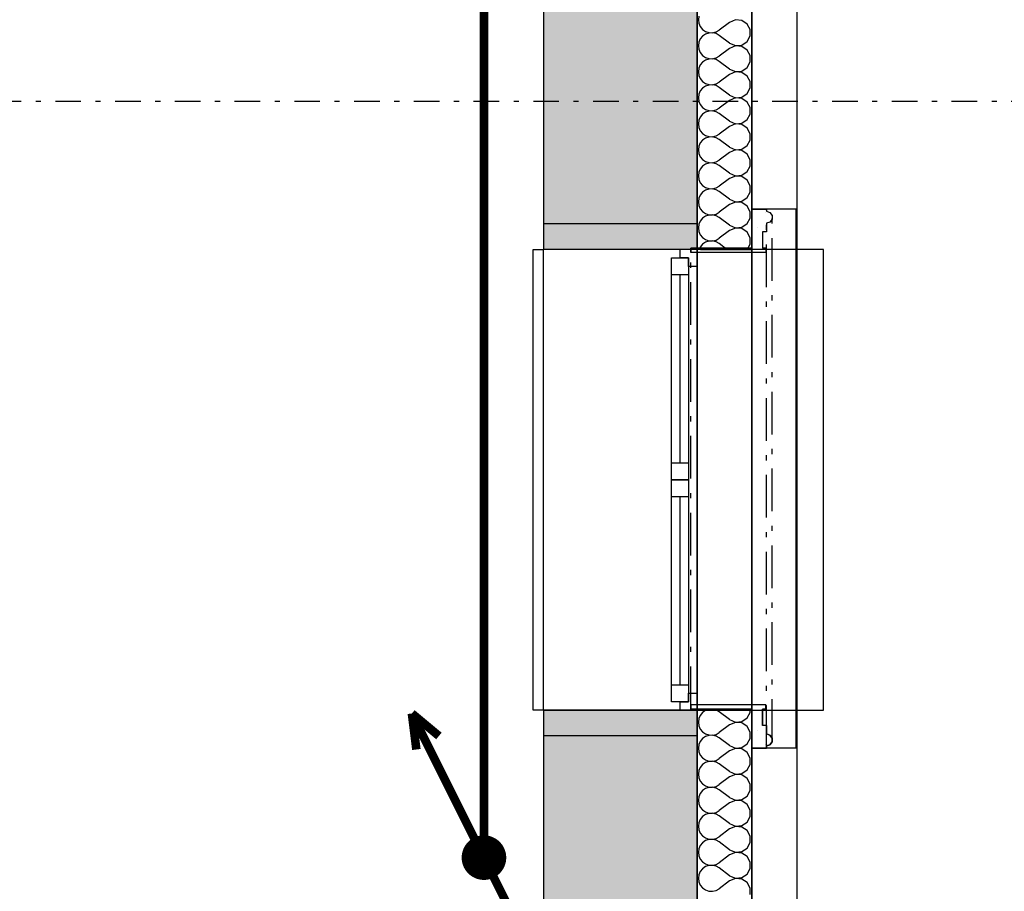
# Model space of a CAD drawing. Extents: x -12025 to 39812, y -30157 to 12.
# Tile 56 of 59: x 30015 to 32899, y -9349 to -6796. Entities that reach past the tile are written whole.
import ezdxf

# ---------------------------------------------------------------- set-up
doc = ezdxf.new("R2010")
doc.units = 0
doc.header["$MEASUREMENT"] = 0
for name, pattern in [('Antenovy vodic', [10.125, 3, -0.75, 3, -0.75, 0.125, -0.75, 0.125, -0.75, 0.125, -0.75]), ('Telekomunikacni vodic', [9.25, 3, -0.75, 3, -0.75, 0.125, -0.75, 0.125, -0.75]), ('Čerchovaná M', [225, 125, -42.5, 15, -42.5]), ('Čerchovaná S', [175, 75, -42.5, 15, -42.5])]:
    doc.linetypes.add(name, pattern=pattern)
doc.layers.add('OÚ Dukovany internet + tv + data', color=192, linetype='Continuous')
doc.layers.add('OÚ Dukovany půdorys podklad 2NP', color=7, linetype='Continuous')
pattern_1 = [(0, (0, 0), (0, 86.60254), [0, -50]), (0, (25, 43.3), (0, 86.60254), [0, -50])]

# ---------------------------------------------------------------- blocks, each defined once
blk = doc.blocks.new('Stoupací vedení směrem nahoru (3)')
at = {"color": 0, "linetype": 'Continuous', "const_width": 25}
for points in [[(-211.1, 422.2), (0, 0)], [(-211.1, 422.2), (-131.9, 356.3)], [(-211.1, 422.2), (-197.9, 316.7)]]:
    blk.add_lwpolyline(points, dxfattribs=at)
at = {"color": 0, "linetype": 'Continuous'}
for points, const_width in [([(0, 52.8, 0.414214), (-52.8, 0)], 25), ([(52.8, 0, 0.414214), (0, 52.8)], 25), ([(0, 26.4, 0.414214), (-26.4, 0)], 52.8), ([(26.4, 0, 0.414214), (0, 26.4)], 52.8), ([(-52.8, 0, 0.414214), (0, -52.8)], 25), ([(-26.4, 0, 0.414214), (0, -26.4)], 52.8), ([(0, -26.4, 0.414214), (26.4, 0)], 52.8), ([(0, -52.8, 0.414214), (52.8, 0)], 25)]:
    blk.add_lwpolyline(points, format="xyb", dxfattribs=dict(at, const_width=const_width))
blk = doc.blocks.new('Stoupací vedení směrem nahoru (6)')
at = {"color": 0, "linetype": 'Continuous'}
for points, const_width in [([(0, 52.8, 0.414214), (-52.8, 0)], 25), ([(52.8, 0, 0.414214), (0, 52.8)], 25), ([(0, 26.4, 0.414214), (-26.4, 0)], 52.8), ([(26.4, 0, 0.414214), (0, 26.4)], 52.8), ([(-52.8, 0, 0.414214), (0, -52.8)], 25), ([(-26.4, 0, 0.414214), (0, -26.4)], 52.8), ([(0, -26.4, 0.414214), (26.4, 0)], 52.8), ([(0, -52.8, 0.414214), (52.8, 0)], 25)]:
    blk.add_lwpolyline(points, format="xyb", dxfattribs=dict(at, const_width=const_width))
at = {"color": 0, "linetype": 'Continuous', "const_width": 25}
for points in [[(211.1, -422.2), (0, 0)], [(211.1, -422.2), (197.9, -316.7)], [(211.1, -422.2), (131.9, -356.3)]]:
    blk.add_lwpolyline(points, dxfattribs=at)

msp = doc.modelspace()

# ---------------------------------------------------------------- hatches: boundary and pattern name
at = {"layer": 'OÚ Dukovany půdorys podklad 2NP', "linetype": 'Continuous'}
h = msp.add_hatch(dxfattribs=at)
h.set_pattern_fill('OMÍTKA_01', color=21, style=0, pattern_type=2)
h.set_pattern_definition(pattern_1)
edge = h.paths.add_edge_path()
edge.add_spline(control_points=[(32159.3, -7464.8), (32159.3, -7464.8), (31981.4, -7464.8), (31981.4, -7464.8)], knot_values=[0, 0, 0, 0, 1, 1, 1, 1], degree=3, periodic=0)
edge.add_spline(control_points=[(31981.4, -7464.8), (31981.4, -7464.8), (31981.4, -7477.5), (31981.4, -7477.5)], knot_values=[0, 0, 0, 0, 1, 1, 1, 1], degree=3, periodic=0)
edge.add_spline(control_points=[(31981.4, -7477.5), (31981.4, -7477.5), (32200.2, -7477.5), (32200.2, -7477.5)], knot_values=[0, 0, 0, 0, 1, 1, 1, 1], degree=3, periodic=0)
edge.add_spline(control_points=[(32200.2, -7477.5), (32200.2, -7477.5), (32200.2, -7464.8), (32200.2, -7464.8)], knot_values=[0, 0, 0, 0, 1, 1, 1, 1], degree=3, periodic=0)
edge.add_spline(control_points=[(32200.2, -7464.8), (32200.2, -7464.8), (32191, -7464.8), (32191, -7464.8)], knot_values=[0, 0, 0, 0, 1, 1, 1, 1], degree=3, periodic=0)
edge.add_spline(control_points=[(32191, -7464.8), (32191, -7464.8), (32191, -7417), (32191, -7417)], knot_values=[0, 0, 0, 0, 1, 1, 1, 1], degree=3, periodic=0)
edge.add_spline(control_points=[(32191, -7417), (32191, -7417), (32202.4, -7417), (32202.4, -7417)], knot_values=[0, 0, 0, 0, 1, 1, 1, 1], degree=3, periodic=0)
edge.add_spline(control_points=[(32202.4, -7417), (32202.4, -7417), (32202.4, -7392), (32202.4, -7392)], knot_values=[0, 0, 0, 0, 1, 1, 1, 1], degree=3, periodic=0)
edge.add_spline(control_points=[(32202.4, -7392), (32202.4, -7392), (32212.6, -7388.7), (32212.6, -7388.7)], knot_values=[0, 0, 0, 0, 1, 1, 1, 1], degree=3, periodic=0)
edge.add_spline(control_points=[(32212.6, -7388.7), (32212.6, -7388.7), (32219, -7379.9), (32219, -7379.9)], knot_values=[0, 0, 0, 0, 1, 1, 1, 1], degree=3, periodic=0)
edge.add_spline(control_points=[(32219, -7379.9), (32219, -7379.9), (32219, -7369.1), (32219, -7369.1)], knot_values=[0, 0, 0, 0, 1, 1, 1, 1], degree=3, periodic=0)
edge.add_spline(control_points=[(32219, -7369.1), (32219, -7369.1), (32212.6, -7360.4), (32212.6, -7360.4)], knot_values=[0, 0, 0, 0, 1, 1, 1, 1], degree=3, periodic=0)
edge.add_spline(control_points=[(32212.6, -7360.4), (32212.6, -7360.4), (32202.4, -7357), (32202.4, -7357)], knot_values=[0, 0, 0, 0, 1, 1, 1, 1], degree=3, periodic=0)
edge.add_spline(control_points=[(32202.4, -7357), (32202.4, -7357), (32202.4, -7350.5), (32202.4, -7350.5)], knot_values=[0, 0, 0, 0, 1, 1, 1, 1], degree=3, periodic=0)
edge.add_spline(control_points=[(32202.4, -7350.5), (32202.4, -7350.5), (32159.3, -7350.5), (32159.3, -7350.5)], knot_values=[0, 0, 0, 0, 1, 1, 1, 1], degree=3, periodic=0)
edge.add_spline(control_points=[(32159.3, -7350.5), (32159.3, -7350.5), (32159.3, -7464.8), (32159.3, -7464.8)], knot_values=[0, 0, 0, 0, 1, 1, 1, 1], degree=3, periodic=0)
edge.add_spline(control_points=[(32159.3, -7464.8), (32159.3, -7464.8), (32159.3, -7464.8), (32159.3, -7464.8)], knot_values=[0, 0, 0, 0, 1, 1, 1, 1], degree=3, periodic=0)
h = msp.add_hatch(dxfattribs=at)
h.set_pattern_fill('OMÍTKA_01', color=21, style=0, pattern_type=2)
h.set_pattern_definition(pattern_1)
edge = h.paths.add_edge_path()
edge.add_spline(control_points=[(32159.3, -8929.1), (32159.3, -8929.1), (32202.4, -8929.1), (32202.4, -8929.1)], knot_values=[0, 0, 0, 0, 1, 1, 1, 1], degree=3, periodic=0)
edge.add_spline(control_points=[(32202.4, -8929.1), (32202.4, -8929.1), (32202.4, -8922.5), (32202.4, -8922.5)], knot_values=[0, 0, 0, 0, 1, 1, 1, 1], degree=3, periodic=0)
edge.add_spline(control_points=[(32202.4, -8922.5), (32202.4, -8922.5), (32212.6, -8919.2), (32212.6, -8919.2)], knot_values=[0, 0, 0, 0, 1, 1, 1, 1], degree=3, periodic=0)
edge.add_spline(control_points=[(32212.6, -8919.2), (32212.6, -8919.2), (32219, -8910.5), (32219, -8910.5)], knot_values=[0, 0, 0, 0, 1, 1, 1, 1], degree=3, periodic=0)
edge.add_spline(control_points=[(32219, -8910.5), (32219, -8910.5), (32219, -8899.7), (32219, -8899.7)], knot_values=[0, 0, 0, 0, 1, 1, 1, 1], degree=3, periodic=0)
edge.add_spline(control_points=[(32219, -8899.7), (32219, -8899.7), (32212.6, -8890.9), (32212.6, -8890.9)], knot_values=[0, 0, 0, 0, 1, 1, 1, 1], degree=3, periodic=0)
edge.add_spline(control_points=[(32212.6, -8890.9), (32212.6, -8890.9), (32202.4, -8887.6), (32202.4, -8887.6)], knot_values=[0, 0, 0, 0, 1, 1, 1, 1], degree=3, periodic=0)
edge.add_spline(control_points=[(32202.4, -8887.6), (32202.4, -8887.6), (32202.4, -8862.6), (32202.4, -8862.6)], knot_values=[0, 0, 0, 0, 1, 1, 1, 1], degree=3, periodic=0)
edge.add_spline(control_points=[(32202.4, -8862.6), (32202.4, -8862.6), (32191, -8862.6), (32191, -8862.6)], knot_values=[0, 0, 0, 0, 1, 1, 1, 1], degree=3, periodic=0)
edge.add_spline(control_points=[(32191, -8862.6), (32191, -8862.6), (32191, -8814.8), (32191, -8814.8)], knot_values=[0, 0, 0, 0, 1, 1, 1, 1], degree=3, periodic=0)
edge.add_spline(control_points=[(32191, -8814.8), (32191, -8814.8), (32200.2, -8814.8), (32200.2, -8814.8)], knot_values=[0, 0, 0, 0, 1, 1, 1, 1], degree=3, periodic=0)
edge.add_spline(control_points=[(32200.2, -8814.8), (32200.2, -8814.8), (32200.2, -8802.1), (32200.2, -8802.1)], knot_values=[0, 0, 0, 0, 1, 1, 1, 1], degree=3, periodic=0)
edge.add_spline(control_points=[(32200.2, -8802.1), (32200.2, -8802.1), (31981.4, -8802.1), (31981.4, -8802.1)], knot_values=[0, 0, 0, 0, 1, 1, 1, 1], degree=3, periodic=0)
edge.add_spline(control_points=[(31981.4, -8802.1), (31981.4, -8802.1), (31981.4, -8814.8), (31981.4, -8814.8)], knot_values=[0, 0, 0, 0, 1, 1, 1, 1], degree=3, periodic=0)
edge.add_spline(control_points=[(31981.4, -8814.8), (31981.4, -8814.8), (32159.3, -8814.8), (32159.3, -8814.8)], knot_values=[0, 0, 0, 0, 1, 1, 1, 1], degree=3, periodic=0)
edge.add_spline(control_points=[(32159.3, -8814.8), (32159.3, -8814.8), (32159.3, -8929.1), (32159.3, -8929.1)], knot_values=[0, 0, 0, 0, 1, 1, 1, 1], degree=3, periodic=0)
edge.add_spline(control_points=[(32159.3, -8929.1), (32159.3, -8929.1), (32159.3, -8929.1), (32159.3, -8929.1)], knot_values=[0, 0, 0, 0, 1, 1, 1, 1], degree=3, periodic=0)

# ---------------------------------------------------------------- linework, layer by layer
at = {"layer": 'OÚ Dukovany internet + tv + data', "linetype": 'Telekomunikacni vodic', "ltscale": 100, "const_width": 25}
msp.add_lwpolyline([(31375, -9302.8), (31375, -7026.4), (31375, -7026.4), (31375, -4750), (31375, -4750)], dxfattribs=at)
at = {"layer": 'OÚ Dukovany internet + tv + data', "linetype": 'Antenovy vodic', "ltscale": 100, "const_width": 25}
msp.add_lwpolyline([(31375, -9302.8), (31375, -7213.9), (31375, -7213.9), (31375, -5125), (31375, -5125)], dxfattribs=at)
at = {"layer": 'OÚ Dukovany půdorys podklad 2NP', "color": 1, "linetype": 'Continuous'}
for p, q in [((32292.1, -21157), (32292.1, -3108.1)), ((32159.3, -3230.7), (32159.3, -21157)), ((31999.3, -5973.9), (31999.3, -7468.6)), ((32159.3, -7468.6), (32159.3, -5973.9)), ((32159.2, -8929.1), (32159.2, -7350.5)), ((32290, -7350.5), (32159.2, -7350.5)), ((32159.3, -7350.5), (32159.3, -7464.8)), ((32202.4, -7350.5), (32159.3, -7350.5)), ((32202.4, -7350.5), (32202.4, -7357)), ((32290, -8929.1), (32290, -7350.5)), ((32202.4, -7357), (32212.6, -7360.4)), ((32212.6, -7360.4), (32219, -7369.1)), ((32219, -7379.9), (32212.6, -7388.7)), ((32219, -7369.1), (32219, -7379.9)), ((31549.3, -7393.6), (31549.3, -7468.6)), ((31999.3, -7468.6), (31999.3, -7393.6)), ((32212.6, -7388.7), (32202.4, -7392)), ((32202.4, -7392), (32202.4, -7417)), ((32191, -7417), (32191, -7464.8)), ((32202.4, -7417), (32191, -7417)), ((31519.3, -8818.6), (31519.3, -7468.6)), ((31519.3, -7468.6), (31549.3, -7468.6)), ((31999.3, -7468.6), (31549.3, -7468.6)), ((31549.3, -8818.6), (31549.3, -7468.6)), ((31949.3, -7468.6), (31549.3, -7468.6)), ((31949.3, -7493.6), (31949.3, -7468.6)), ((31999.3, -7468.6), (31949.3, -7468.6)), ((31999.3, -7468.6), (31949.3, -7468.6)), ((32159.3, -7464.8), (31981.4, -7464.8)), ((31981.4, -7464.8), (31981.4, -7477.5)), ((32369.3, -7468.6), (31999.3, -7468.6)), ((31999.3, -8818.6), (31999.3, -7468.6)), ((31999.3, -7468.6), (31999.3, -7518.6)), ((32059.3, -7468.6), (31999.3, -7468.6)), ((31999.3, -8818.6), (31999.3, -7468.6)), ((32009.3, -7468.6), (31999.3, -7468.6)), ((31999.3, -8818.6), (31999.3, -7468.6)), ((32009.3, -7468.6), (32159.3, -7468.6)), ((32059.3, -7468.6), (32159.3, -7468.6)), ((32159.3, -8818.6), (32159.3, -7468.6)), ((32159.3, -8818.6), (32159.3, -7468.6)), ((32200.2, -7464.8), (32191, -7464.8)), ((32200.2, -7464.8), (32200.2, -7477.5)), ((32369.3, -8818.6), (32369.3, -7468.6)), ((31924.3, -7543.6), (31924.3, -7493.6)), ((31924.3, -7493.6), (31974.3, -7493.6)), ((31974.3, -7493.6), (31949.3, -7493.6)), ((31974.3, -7518.6), (31974.3, -7493.6)), ((31974.3, -7493.6), (31974.3, -7543.6)), ((32200.2, -7477.5), (31981.4, -7477.5)), ((31999.3, -7518.6), (31974.3, -7518.6)), ((31999.3, -7518.6), (31999.3, -8143.6)), ((31924.3, -8093.6), (31924.3, -7543.6)), ((31974.3, -7543.6), (31924.3, -7543.6)), ((31924.3, -8093.6), (31924.3, -7543.6)), ((31949.3, -8093.6), (31949.3, -7543.6)), ((31974.3, -7543.6), (31974.3, -8093.6)), ((31924.3, -8143.6), (31924.3, -8093.6)), ((31924.3, -8093.6), (31974.3, -8093.6)), ((31974.3, -8093.6), (31974.3, -8143.6)), ((31924.3, -8193.6), (31924.3, -8143.6)), ((31924.3, -8143.6), (31974.3, -8143.6)), ((31974.3, -8143.6), (31924.3, -8143.6)), ((31974.3, -8143.6), (31974.3, -8193.6)), ((31999.3, -8143.6), (31999.3, -8768.6)), ((31924.3, -8743.6), (31924.3, -8193.6)), ((31974.3, -8193.6), (31924.3, -8193.6)), ((31924.3, -8743.6), (31924.3, -8193.6)), ((31949.3, -8743.6), (31949.3, -8193.6)), ((31974.3, -8193.6), (31974.3, -8743.6)), ((31924.3, -8793.6), (31924.3, -8743.6)), ((31924.3, -8743.6), (31974.3, -8743.6)), ((31974.3, -8743.6), (31974.3, -8793.6)), ((31974.3, -8793.6), (31924.3, -8793.6)), ((31949.3, -8818.6), (31949.3, -8793.6)), ((31949.3, -8793.6), (31974.3, -8793.6)), ((31974.3, -8793.6), (31974.3, -8768.6)), ((31974.3, -8768.6), (31999.3, -8768.6)), ((31999.3, -8768.6), (31999.3, -8818.6)), ((31549.3, -8818.6), (31519.3, -8818.6)), ((31549.3, -8818.6), (31549.3, -8893.6)), ((31549.3, -8818.6), (31999.3, -8818.6)), ((31949.3, -8818.6), (31549.3, -8818.6)), ((31999.3, -8818.6), (31949.3, -8818.6)), ((31999.3, -8818.6), (31949.3, -8818.6)), ((32200.2, -8802.1), (31981.4, -8802.1)), ((31981.4, -8802.1), (31981.4, -8814.8)), ((32159.3, -8814.8), (31981.4, -8814.8)), ((31999.3, -8893.6), (31999.3, -8818.6)), ((31999.3, -8818.6), (32369.3, -8818.6)), ((31999.3, -8818.6), (31999.3, -10473.9)), ((32059.3, -8818.6), (31999.3, -8818.6)), ((32009.3, -8818.6), (31999.3, -8818.6)), ((32009.3, -8818.6), (32159.3, -8818.6)), ((32059.3, -8818.6), (32159.3, -8818.6)), ((32159.3, -8814.8), (32159.3, -8929.1)), ((32159.3, -10473.9), (32159.3, -8818.6)), ((32191, -8814.8), (32191, -8862.6)), ((32200.2, -8814.8), (32191, -8814.8)), ((32200.2, -8802.1), (32200.2, -8814.8)), ((32202.4, -8862.6), (32191, -8862.6)), ((32202.4, -8862.6), (32202.4, -8887.6)), ((32202.4, -8887.6), (32212.6, -8890.9)), ((32212.6, -8890.9), (32219, -8899.7)), ((32219, -8910.5), (32212.6, -8919.2)), ((32219, -8899.7), (32219, -8910.5)), ((32290, -8929.1), (32159.2, -8929.1)), ((32202.4, -8929.1), (32159.3, -8929.1)), ((32212.6, -8919.2), (32202.4, -8922.5)), ((32202.4, -8922.5), (32202.4, -8929.1))]:
    msp.add_line(p, q, dxfattribs=at)
at = {"layer": 'OÚ Dukovany půdorys podklad 2NP', "color": 7, "linetype": 'Continuous'}
for p, q in [((31549.3, -6048.9), (31549.3, -7393.6)), ((31999.3, -7393.6), (31999.3, -6048.9)), ((31849.3, -7393.6), (31549.3, -7393.6)), ((31899.3, -7393.6), (31849.3, -7393.6)), ((31999.3, -7393.6), (31899.3, -7393.6)), ((31849.3, -8893.6), (31549.3, -8893.6)), ((31549.3, -8893.6), (31549.3, -10398.9)), ((31899.3, -8893.6), (31849.3, -8893.6)), ((31999.3, -8893.6), (31899.3, -8893.6)), ((31999.3, -10398.9), (31999.3, -8893.6))]:
    msp.add_line(p, q, dxfattribs=at)
at = {"layer": 'OÚ Dukovany půdorys podklad 2NP', "color": 21, "linetype": 'Continuous'}
for p, q in [((32004.5, -6785.8), (32003.1, -6796.2)), ((32003.1, -6796.2), (32004.5, -6806.6)), ((32094.5, -6803.8), (32064, -6826.7)), ((32111.6, -6796.7), (32094.5, -6803.8)), ((32130.1, -6798.4), (32111.6, -6796.7)), ((32145.6, -6808.7), (32130.1, -6798.4)), ((32004.5, -6806.6), (32008.8, -6816.2)), ((32008.8, -6816.2), (32015.5, -6824.3)), ((32015.5, -6824.3), (32024.1, -6830.3)), ((32024.1, -6830.3), (32034.1, -6833.7)), ((32034.1, -6835), (32024.1, -6838.3)), ((32034.1, -6833.7), (32044.6, -6834.2)), ((32044.6, -6834.5), (32034.1, -6835)), ((32044.6, -6834.2), (32054.8, -6831.8)), ((32054.8, -6836.8), (32044.6, -6834.5)), ((32054.8, -6831.8), (32064, -6826.7)), ((32154.3, -6825), (32145.6, -6808.7)), ((32154.3, -6843.6), (32154.3, -6825)), ((32004.5, -6862), (32003.1, -6872.4)), ((32008.8, -6852.4), (32004.5, -6862)), ((32015.5, -6844.3), (32008.8, -6852.4)), ((32024.1, -6838.3), (32015.5, -6844.3)), ((32064, -6841.9), (32054.8, -6836.8)), ((32094.5, -6864.8), (32064, -6841.9)), ((32130.1, -6870.2), (32145.6, -6860)), ((32145.6, -6860), (32154.3, -6843.6)), ((32003.1, -6872.4), (32004.5, -6882.8)), ((32004.5, -6882.8), (32008.8, -6892.4)), ((32008.8, -6892.4), (32015.5, -6900.5)), ((32094.5, -6880), (32064, -6902.9)), ((32094.5, -6864.8), (32111.6, -6872)), ((32111.6, -6872.8), (32094.5, -6880)), ((32111.6, -6872), (32130.1, -6870.2)), ((32130.1, -6874.6), (32111.6, -6872.8)), ((32145.6, -6884.9), (32130.1, -6874.6)), ((32154.3, -6901.2), (32145.6, -6884.9)), ((32015.5, -6920.5), (32008.8, -6928.6)), ((32015.5, -6900.5), (32024.1, -6906.5)), ((32024.1, -6914.5), (32015.5, -6920.5)), ((32024.1, -6906.5), (32034.1, -6909.8)), ((32034.1, -6911.2), (32024.1, -6914.5)), ((32034.1, -6909.8), (32044.6, -6910.4)), ((32044.6, -6910.7), (32034.1, -6911.2)), ((32044.6, -6910.4), (32054.8, -6908)), ((32054.8, -6913), (32044.6, -6910.7)), ((32054.8, -6908), (32064, -6902.9)), ((32064, -6918.1), (32054.8, -6913)), ((32094.5, -6941), (32064, -6918.1)), ((32145.6, -6936.1), (32154.3, -6919.8)), ((32154.3, -6919.8), (32154.3, -6901.2)), ((32004.5, -6938.2), (32003.1, -6948.6)), ((32003.1, -6948.6), (32004.5, -6959)), ((32008.8, -6928.6), (32004.5, -6938.2)), ((32094.5, -6941), (32111.6, -6948.2)), ((32111.6, -6949), (32094.5, -6956.2)), ((32111.6, -6948.2), (32130.1, -6946.4)), ((32130.1, -6950.8), (32111.6, -6949)), ((32130.1, -6946.4), (32145.6, -6936.1)), ((32004.5, -6959), (32008.8, -6968.6)), ((32008.8, -6968.6), (32015.5, -6976.7)), ((32015.5, -6976.7), (32024.1, -6982.7)), ((32054.8, -6984.2), (32064, -6979.1)), ((32094.5, -6956.2), (32064, -6979.1)), ((32145.6, -6961.1), (32130.1, -6950.8)), ((32154.3, -6977.4), (32145.6, -6961.1)), ((32154.3, -6996), (32154.3, -6977.4)), ((32008.8, -7004.8), (32004.5, -7014.4)), ((32015.5, -6996.7), (32008.8, -7004.8)), ((32024.1, -6990.7), (32015.5, -6996.7)), ((32024.1, -6982.7), (32034.1, -6986)), ((32034.1, -6987.4), (32024.1, -6990.7)), ((32034.1, -6986), (32044.6, -6986.5)), ((32044.6, -6986.9), (32034.1, -6987.4)), ((32044.6, -6986.5), (32054.8, -6984.2)), ((32054.8, -6989.2), (32044.6, -6986.9)), ((32064, -6994.3), (32054.8, -6989.2)), ((32094.5, -7017.2), (32064, -6994.3)), ((32145.6, -7012.3), (32154.3, -6996)), ((32004.5, -7014.4), (32003.1, -7024.8)), ((32003.1, -7024.8), (32004.5, -7035.2)), ((32004.5, -7035.2), (32008.8, -7044.8)), ((32094.5, -7032.4), (32064, -7055.3)), ((32094.5, -7017.2), (32111.6, -7024.4)), ((32111.6, -7025.2), (32094.5, -7032.4)), ((32111.6, -7024.4), (32130.1, -7022.6)), ((32130.1, -7027), (32111.6, -7025.2)), ((32130.1, -7022.6), (32145.6, -7012.3)), ((32145.6, -7037.3), (32130.1, -7027)), ((32008.8, -7044.8), (32015.5, -7052.9)), ((32015.5, -7052.9), (32024.1, -7058.9)), ((32024.1, -7058.9), (32034.1, -7062.2)), ((32034.1, -7063.6), (32024.1, -7066.9)), ((32034.1, -7062.2), (32044.6, -7062.7)), ((32044.6, -7063), (32034.1, -7063.6)), ((32044.6, -7062.7), (32054.8, -7060.4)), ((32054.8, -7065.4), (32044.6, -7063)), ((32054.8, -7060.4), (32064, -7055.3)), ((32064, -7070.5), (32054.8, -7065.4)), ((32154.3, -7053.6), (32145.6, -7037.3)), ((32154.3, -7072.2), (32154.3, -7053.6)), ((32004.5, -7090.6), (32003.1, -7101)), ((32008.8, -7081), (32004.5, -7090.6)), ((32015.5, -7072.9), (32008.8, -7081)), ((32024.1, -7066.9), (32015.5, -7072.9)), ((32094.5, -7093.4), (32064, -7070.5)), ((32094.5, -7093.4), (32111.6, -7100.5)), ((32130.1, -7098.8), (32145.6, -7088.5)), ((32145.6, -7088.5), (32154.3, -7072.2)), ((32003.1, -7101), (32004.5, -7111.4)), ((32004.5, -7111.4), (32008.8, -7121)), ((32008.8, -7121), (32015.5, -7129.1)), ((32094.5, -7108.6), (32064, -7131.5)), ((32111.6, -7101.4), (32094.5, -7108.6)), ((32111.6, -7100.5), (32130.1, -7098.8)), ((32130.1, -7103.2), (32111.6, -7101.4)), ((32145.6, -7113.4), (32130.1, -7103.2)), ((32154.3, -7129.8), (32145.6, -7113.4)), ((32015.5, -7149.1), (32008.8, -7157.1)), ((32015.5, -7129.1), (32024.1, -7135.1)), ((32024.1, -7143.1), (32015.5, -7149.1)), ((32024.1, -7135.1), (32034.1, -7138.4)), ((32034.1, -7139.7), (32024.1, -7143.1)), ((32034.1, -7138.4), (32044.6, -7138.9)), ((32044.6, -7139.2), (32034.1, -7139.7)), ((32044.6, -7138.9), (32054.8, -7136.5)), ((32054.8, -7141.6), (32044.6, -7139.2)), ((32054.8, -7136.5), (32064, -7131.5)), ((32064, -7146.7), (32054.8, -7141.6)), ((32094.5, -7169.6), (32064, -7146.7)), ((32145.6, -7164.7), (32154.3, -7148.4)), ((32154.3, -7148.4), (32154.3, -7129.8)), ((32004.5, -7166.8), (32003.1, -7177.2)), ((32003.1, -7177.2), (32004.5, -7187.6)), ((32008.8, -7157.1), (32004.5, -7166.8)), ((32094.5, -7169.6), (32111.6, -7176.7)), ((32111.6, -7177.6), (32094.5, -7184.8)), ((32111.6, -7176.7), (32130.1, -7175)), ((32130.1, -7179.4), (32111.6, -7177.6)), ((32130.1, -7175), (32145.6, -7164.7)), ((32145.6, -7189.6), (32130.1, -7179.4)), ((32004.5, -7187.6), (32008.8, -7197.2)), ((32008.8, -7197.2), (32015.5, -7205.3)), ((32015.5, -7205.3), (32024.1, -7211.2)), ((32054.8, -7212.7), (32064, -7207.6)), ((32094.5, -7184.8), (32064, -7207.6)), ((32154.3, -7206), (32145.6, -7189.6)), ((32154.3, -7224.5), (32154.3, -7206)), ((32008.8, -7233.3), (32004.5, -7243)), ((32015.5, -7225.2), (32008.8, -7233.3)), ((32024.1, -7219.3), (32015.5, -7225.2)), ((32024.1, -7211.2), (32034.1, -7214.6)), ((32034.1, -7215.9), (32024.1, -7219.3)), ((32034.1, -7214.6), (32044.6, -7215.1)), ((32044.6, -7215.4), (32034.1, -7215.9)), ((32044.6, -7215.1), (32054.8, -7212.7)), ((32054.8, -7217.8), (32044.6, -7215.4)), ((32064, -7222.9), (32054.8, -7217.8)), ((32094.5, -7245.7), (32064, -7222.9)), ((32145.6, -7240.9), (32154.3, -7224.5)), ((32004.5, -7243), (32003.1, -7253.4)), ((32003.1, -7253.4), (32004.5, -7263.8)), ((32004.5, -7263.8), (32008.8, -7273.4)), ((32094.5, -7261), (32064, -7283.8)), ((32094.5, -7245.7), (32111.6, -7252.9)), ((32111.6, -7253.8), (32094.5, -7261)), ((32111.6, -7252.9), (32130.1, -7251.2)), ((32130.1, -7255.6), (32111.6, -7253.8)), ((32130.1, -7251.2), (32145.6, -7240.9)), ((32145.6, -7265.8), (32130.1, -7255.6)), ((32154.3, -7282.2), (32145.6, -7265.8)), ((32008.8, -7273.4), (32015.5, -7281.5)), ((32015.5, -7281.5), (32024.1, -7287.4)), ((32024.1, -7295.5), (32015.5, -7301.4)), ((32024.1, -7287.4), (32034.1, -7290.8)), ((32034.1, -7292.1), (32024.1, -7295.5)), ((32034.1, -7290.8), (32044.6, -7291.3)), ((32044.6, -7291.6), (32034.1, -7292.1)), ((32044.6, -7291.3), (32054.8, -7288.9)), ((32054.8, -7294), (32044.6, -7291.6)), ((32054.8, -7288.9), (32064, -7283.8)), ((32064, -7299.1), (32054.8, -7294)), ((32154.3, -7300.7), (32154.3, -7282.2)), ((32004.5, -7319.1), (32003.1, -7329.6)), ((32008.8, -7309.5), (32004.5, -7319.1)), ((32015.5, -7301.4), (32008.8, -7309.5)), ((32094.5, -7321.9), (32064, -7299.1)), ((32094.5, -7321.9), (32111.6, -7329.1)), ((32130.1, -7327.4), (32145.6, -7317.1)), ((32145.6, -7317.1), (32154.3, -7300.7)), ((32003.1, -7329.6), (32004.5, -7340)), ((32004.5, -7340), (32008.8, -7349.6)), ((32008.8, -7349.6), (32015.5, -7357.7)), ((32094.5, -7337.2), (32064, -7360)), ((32111.6, -7330), (32094.5, -7337.2)), ((32111.6, -7329.1), (32130.1, -7327.4)), ((32130.1, -7331.7), (32111.6, -7330)), ((32145.6, -7342), (32130.1, -7331.7)), ((32154.3, -7358.4), (32145.6, -7342)), ((32015.5, -7377.6), (32008.8, -7385.7)), ((32015.5, -7357.7), (32024.1, -7363.6)), ((32024.1, -7371.7), (32015.5, -7377.6)), ((32024.1, -7363.6), (32034.1, -7367)), ((32034.1, -7368.3), (32024.1, -7371.7)), ((32034.1, -7367), (32044.6, -7367.5)), ((32044.6, -7367.8), (32034.1, -7368.3)), ((32044.6, -7367.5), (32054.8, -7365.1)), ((32054.8, -7370.2), (32044.6, -7367.8)), ((32054.8, -7365.1), (32064, -7360)), ((32064, -7375.3), (32054.8, -7370.2)), ((32094.5, -7398.1), (32064, -7375.3)), ((32145.6, -7393.3), (32154.3, -7376.9)), ((32154.3, -7376.9), (32154.3, -7358.4)), ((32004.5, -7395.3), (32003.1, -7405.7)), ((32003.1, -7405.7), (32004.5, -7416.2)), ((32008.8, -7385.7), (32004.5, -7395.3)), ((32094.5, -7398.1), (32111.6, -7405.3)), ((32111.6, -7406.2), (32094.5, -7413.4)), ((32111.6, -7405.3), (32130.1, -7403.6)), ((32130.1, -7407.9), (32111.6, -7406.2)), ((32130.1, -7403.6), (32145.6, -7393.3)), ((32145.6, -7418.2), (32130.1, -7407.9)), ((32004.5, -7416.2), (32008.8, -7425.8)), ((32008.8, -7425.8), (32015.5, -7433.9)), ((32015.5, -7433.9), (32024.1, -7439.8)), ((32024.1, -7439.8), (32034.1, -7443.2)), ((32054.8, -7441.3), (32064, -7436.2)), ((32094.5, -7413.4), (32064, -7436.2)), ((32154.3, -7434.6), (32145.6, -7418.2)), ((32154.3, -7453.1), (32154.3, -7434.6)), ((32008.8, -7461.9), (32005.8, -7468.6)), ((32015.5, -7453.8), (32008.8, -7461.9)), ((32024.1, -7447.9), (32015.5, -7453.8)), ((32034.1, -7444.5), (32024.1, -7447.9)), ((32034.1, -7443.2), (32044.6, -7443.7)), ((32044.6, -7444), (32034.1, -7444.5)), ((32044.6, -7443.7), (32054.8, -7441.3)), ((32054.8, -7446.4), (32044.6, -7444)), ((32064, -7451.5), (32054.8, -7446.4)), ((32086.8, -7468.6), (32064, -7451.5)), ((32146, -7468.6), (32154.3, -7453.1)), ((32024.1, -8819.3), (32015.5, -8825.2)), ((32026.3, -8818.6), (32024.1, -8819.3)), ((32064, -8822.9), (32056.2, -8818.6)), ((32094.5, -8845.7), (32064, -8822.9)), ((32145.6, -8840.9), (32154.3, -8824.5)), ((32154.3, -8824.5), (32154.3, -8818.6)), ((32004.5, -8843), (32003.1, -8853.4)), ((32003.1, -8853.4), (32004.5, -8863.8)), ((32008.8, -8833.3), (32004.5, -8843)), ((32015.5, -8825.2), (32008.8, -8833.3)), ((32094.5, -8845.7), (32111.6, -8852.9)), ((32111.6, -8853.8), (32094.5, -8861)), ((32111.6, -8852.9), (32130.1, -8851.2)), ((32130.1, -8855.6), (32111.6, -8853.8)), ((32130.1, -8851.2), (32145.6, -8840.9)), ((32004.5, -8863.8), (32008.8, -8873.4)), ((32008.8, -8873.4), (32015.5, -8881.5)), ((32015.5, -8881.5), (32024.1, -8887.4)), ((32094.5, -8861), (32064, -8883.8)), ((32145.6, -8865.8), (32130.1, -8855.6)), ((32154.3, -8882.2), (32145.6, -8865.8)), ((32154.3, -8900.7), (32154.3, -8882.2)), ((32008.8, -8909.5), (32004.5, -8919.1)), ((32015.5, -8901.4), (32008.8, -8909.5)), ((32024.1, -8895.5), (32015.5, -8901.4)), ((32024.1, -8887.4), (32034.1, -8890.8)), ((32034.1, -8892.1), (32024.1, -8895.5)), ((32034.1, -8890.8), (32044.6, -8891.3)), ((32044.6, -8891.6), (32034.1, -8892.1)), ((32044.6, -8891.3), (32054.8, -8888.9)), ((32054.8, -8894), (32044.6, -8891.6)), ((32054.8, -8888.9), (32064, -8883.8)), ((32064, -8899.1), (32054.8, -8894)), ((32094.5, -8921.9), (32064, -8899.1)), ((32145.6, -8917.1), (32154.3, -8900.7)), ((32004.5, -8919.1), (32003.1, -8929.6)), ((32003.1, -8929.6), (32004.5, -8940)), ((32004.5, -8940), (32008.8, -8949.6)), ((32094.5, -8937.2), (32064, -8960)), ((32094.5, -8921.9), (32111.6, -8929.1)), ((32111.6, -8930), (32094.5, -8937.2)), ((32111.6, -8929.1), (32130.1, -8927.4)), ((32130.1, -8931.7), (32111.6, -8930)), ((32130.1, -8927.4), (32145.6, -8917.1)), ((32145.6, -8942), (32130.1, -8931.7)), ((32008.8, -8949.6), (32015.5, -8957.7)), ((32015.5, -8957.7), (32024.1, -8963.6)), ((32024.1, -8963.6), (32034.1, -8967)), ((32034.1, -8968.3), (32024.1, -8971.7)), ((32034.1, -8967), (32044.6, -8967.5)), ((32044.6, -8967.8), (32034.1, -8968.3)), ((32044.6, -8967.5), (32054.8, -8965.1)), ((32054.8, -8970.2), (32044.6, -8967.8)), ((32054.8, -8965.1), (32064, -8960)), ((32154.3, -8958.4), (32145.6, -8942)), ((32154.3, -8976.9), (32154.3, -8958.4)), ((32004.5, -8995.3), (32003.1, -9005.7)), ((32008.8, -8985.7), (32004.5, -8995.3)), ((32015.5, -8977.6), (32008.8, -8985.7)), ((32024.1, -8971.7), (32015.5, -8977.6)), ((32064, -8975.3), (32054.8, -8970.2)), ((32094.5, -8998.1), (32064, -8975.3)), ((32130.1, -9003.6), (32145.6, -8993.3)), ((32145.6, -8993.3), (32154.3, -8976.9)), ((32003.1, -9005.7), (32004.5, -9016.2)), ((32004.5, -9016.2), (32008.8, -9025.8)), ((32008.8, -9025.8), (32015.5, -9033.9)), ((32094.5, -9013.4), (32064, -9036.2)), ((32094.5, -8998.1), (32111.6, -9005.3)), ((32111.6, -9006.2), (32094.5, -9013.4)), ((32111.6, -9005.3), (32130.1, -9003.6)), ((32130.1, -9007.9), (32111.6, -9006.2)), ((32145.6, -9018.2), (32130.1, -9007.9)), ((32154.3, -9034.6), (32145.6, -9018.2)), ((32015.5, -9053.8), (32008.8, -9061.9)), ((32015.5, -9033.9), (32024.1, -9039.8)), ((32024.1, -9047.9), (32015.5, -9053.8)), ((32024.1, -9039.8), (32034.1, -9043.2)), ((32034.1, -9044.5), (32024.1, -9047.9)), ((32034.1, -9043.2), (32044.6, -9043.7)), ((32044.6, -9044), (32034.1, -9044.5)), ((32044.6, -9043.7), (32054.8, -9041.3)), ((32054.8, -9046.4), (32044.6, -9044)), ((32054.8, -9041.3), (32064, -9036.2)), ((32064, -9051.5), (32054.8, -9046.4)), ((32094.5, -9074.3), (32064, -9051.5)), ((32145.6, -9069.5), (32154.3, -9053.1)), ((32154.3, -9053.1), (32154.3, -9034.6)), ((32004.5, -9071.5), (32003.1, -9081.9)), ((32003.1, -9081.9), (32004.5, -9092.3)), ((32008.8, -9061.9), (32004.5, -9071.5)), ((32094.5, -9074.3), (32111.6, -9081.5)), ((32111.6, -9082.4), (32094.5, -9089.6)), ((32111.6, -9081.5), (32130.1, -9079.7)), ((32130.1, -9084.1), (32111.6, -9082.4)), ((32130.1, -9079.7), (32145.6, -9069.5)), ((32145.6, -9094.4), (32130.1, -9084.1)), ((32004.5, -9092.3), (32008.8, -9102)), ((32008.8, -9102), (32015.5, -9110.1)), ((32015.5, -9110.1), (32024.1, -9116)), ((32054.8, -9117.5), (32064, -9112.4)), ((32094.5, -9089.6), (32064, -9112.4)), ((32154.3, -9110.8), (32145.6, -9094.4)), ((32154.3, -9129.3), (32154.3, -9110.8)), ((32008.8, -9138.1), (32004.5, -9147.7)), ((32015.5, -9130), (32008.8, -9138.1)), ((32024.1, -9124.1), (32015.5, -9130)), ((32024.1, -9116), (32034.1, -9119.4)), ((32034.1, -9120.7), (32024.1, -9124.1)), ((32034.1, -9119.4), (32044.6, -9119.9)), ((32044.6, -9120.2), (32034.1, -9120.7)), ((32044.6, -9119.9), (32054.8, -9117.5)), ((32054.8, -9122.6), (32044.6, -9120.2)), ((32064, -9127.6), (32054.8, -9122.6)), ((32094.5, -9150.5), (32064, -9127.6)), ((32145.6, -9145.7), (32154.3, -9129.3)), ((32004.5, -9147.7), (32003.1, -9158.1)), ((32003.1, -9158.1), (32004.5, -9168.5)), ((32004.5, -9168.5), (32008.8, -9178.2)), ((32094.5, -9165.7), (32064, -9188.6)), ((32094.5, -9150.5), (32111.6, -9157.7)), ((32111.6, -9158.6), (32094.5, -9165.7)), ((32111.6, -9157.7), (32130.1, -9155.9)), ((32130.1, -9160.3), (32111.6, -9158.6)), ((32130.1, -9155.9), (32145.6, -9145.7)), ((32145.6, -9170.6), (32130.1, -9160.3)), ((32154.3, -9186.9), (32145.6, -9170.6)), ((32008.8, -9178.2), (32015.5, -9186.2)), ((32015.5, -9186.2), (32024.1, -9192.2)), ((32024.1, -9192.2), (32034.1, -9195.6)), ((32034.1, -9196.9), (32024.1, -9200.2)), ((32034.1, -9195.6), (32044.6, -9196.1)), ((32044.6, -9196.4), (32034.1, -9196.9)), ((32044.6, -9196.1), (32054.8, -9193.7)), ((32054.8, -9198.8), (32044.6, -9196.4)), ((32054.8, -9193.7), (32064, -9188.6)), ((32064, -9203.8), (32054.8, -9198.8)), ((32154.3, -9205.5), (32154.3, -9186.9)), ((32004.5, -9223.9), (32003.1, -9234.3)), ((32008.8, -9214.3), (32004.5, -9223.9)), ((32015.5, -9206.2), (32008.8, -9214.3)), ((32024.1, -9200.2), (32015.5, -9206.2)), ((32094.5, -9226.7), (32064, -9203.8)), ((32094.5, -9226.7), (32111.6, -9233.9)), ((32130.1, -9232.1), (32145.6, -9221.9)), ((32145.6, -9221.9), (32154.3, -9205.5)), ((32003.1, -9234.3), (32004.5, -9244.7)), ((32004.5, -9244.7), (32008.8, -9254.3)), ((32008.8, -9254.3), (32015.5, -9262.4)), ((32094.5, -9241.9), (32064, -9264.8)), ((32111.6, -9234.8), (32094.5, -9241.9)), ((32111.6, -9233.9), (32130.1, -9232.1)), ((32130.1, -9236.5), (32111.6, -9234.8)), ((32145.6, -9246.8), (32130.1, -9236.5)), ((32154.3, -9263.1), (32145.6, -9246.8)), ((32015.5, -9282.4), (32008.8, -9290.5)), ((32015.5, -9262.4), (32024.1, -9268.4)), ((32024.1, -9276.4), (32015.5, -9282.4)), ((32024.1, -9268.4), (32034.1, -9271.7)), ((32034.1, -9273.1), (32024.1, -9276.4)), ((32034.1, -9271.7), (32044.6, -9272.3)), ((32044.6, -9272.6), (32034.1, -9273.1)), ((32044.6, -9272.3), (32054.8, -9269.9)), ((32054.8, -9274.9), (32044.6, -9272.6)), ((32054.8, -9269.9), (32064, -9264.8)), ((32064, -9280), (32054.8, -9274.9)), ((32094.5, -9302.9), (32064, -9280)), ((32145.6, -9298), (32154.3, -9281.7)), ((32154.3, -9281.7), (32154.3, -9263.1)), ((32004.5, -9300.1), (32003.1, -9310.5)), ((32003.1, -9310.5), (32004.5, -9320.9)), ((32008.8, -9290.5), (32004.5, -9300.1)), ((32094.5, -9302.9), (32111.6, -9310.1)), ((32111.6, -9310.9), (32094.5, -9318.1)), ((32111.6, -9310.1), (32130.1, -9308.3)), ((32130.1, -9312.7), (32111.6, -9310.9)), ((32130.1, -9308.3), (32145.6, -9298)), ((32145.6, -9323), (32130.1, -9312.7)), ((32004.5, -9320.9), (32008.8, -9330.5)), ((32008.8, -9330.5), (32015.5, -9338.6)), ((32015.5, -9338.6), (32024.1, -9344.6)), ((32054.8, -9346.1), (32064, -9341)), ((32094.5, -9318.1), (32064, -9341)), ((32154.3, -9339.3), (32145.6, -9323)), ((32154.3, -9357.9), (32154.3, -9339.3)), ((32024.1, -9344.6), (32034.1, -9347.9)), ((32034.1, -9347.9), (32044.6, -9348.4)), ((32044.6, -9348.4), (32054.8, -9346.1))]:
    msp.add_line(p, q, dxfattribs=at)
at = {"layer": 'OÚ Dukovany půdorys podklad 2NP', "color": 154, "linetype": 'Čerchovaná S'}
msp.add_line((22769.7, -7034.7), (36606.8, -7034.7), dxfattribs=at)
at = {"layer": 'OÚ Dukovany půdorys podklad 2NP', "color": 1, "linetype": 'Čerchovaná M'}
for p, q in [((32159.3, -8929.1), (32159.3, -7350.5)), ((32159.3, -7350.5), (32202.4, -7350.5)), ((32159.3, -7464.8), (32159.3, -7350.5)), ((32159.3, -7350.5), (32202.4, -7350.5)), ((32202.4, -8929.1), (32202.4, -7350.5)), ((32202.4, -7350.5), (32202.4, -7357)), ((32202.4, -7357), (32212.6, -7360.4)), ((32202.4, -7357), (32212.6, -7360.4)), ((32212.6, -7360.4), (32219, -7369.1)), ((32212.6, -7360.4), (32219, -7369.1)), ((32219, -7379.9), (32212.6, -7388.7)), ((32219, -8910.5), (32219, -7369.1)), ((32219, -7369.1), (32219, -7379.9)), ((32212.6, -7388.7), (32202.4, -7392)), ((32202.4, -7392), (32202.4, -7417)), ((32191, -7417), (32191, -7464.8)), ((32202.4, -7417), (32191, -7417)), ((31981.4, -8814.8), (31981.4, -7464.8)), ((31981.4, -7464.8), (32159.3, -7464.8)), ((31981.4, -7477.5), (31981.4, -7464.8)), ((31981.4, -7464.8), (32159.3, -7464.8)), ((32191, -7464.8), (32200.2, -7464.8)), ((32200.2, -7464.8), (32200.2, -7477.5)), ((32200.2, -7477.5), (31981.4, -7477.5)), ((32200.2, -8802.1), (31981.4, -8802.1)), ((31981.4, -8802.1), (31981.4, -8814.8)), ((31981.4, -8814.8), (32159.3, -8814.8)), ((31981.4, -8814.8), (32159.3, -8814.8)), ((32159.3, -8814.8), (32159.3, -8929.1)), ((32191, -8814.8), (32200.2, -8814.8)), ((32191, -8862.6), (32191, -8814.8)), ((32200.2, -8814.8), (32200.2, -8802.1)), ((32202.4, -8862.6), (32191, -8862.6)), ((32202.4, -8887.6), (32202.4, -8862.6)), ((32212.6, -8890.9), (32202.4, -8887.6)), ((32219, -8899.7), (32212.6, -8890.9)), ((32212.6, -8919.2), (32219, -8910.5)), ((32212.6, -8919.2), (32219, -8910.5)), ((32219, -8910.5), (32219, -8899.7)), ((32159.3, -8929.1), (32202.4, -8929.1)), ((32159.3, -8929.1), (32202.4, -8929.1)), ((32202.4, -8922.5), (32212.6, -8919.2)), ((32202.4, -8922.5), (32212.6, -8919.2)), ((32202.4, -8929.1), (32202.4, -8922.5))]:
    msp.add_line(p, q, dxfattribs=at)
at = {"layer": 'OÚ Dukovany půdorys podklad 2NP', "color": 1, "linetype": 'Čerchovaná S'}
msp.add_line((32159.3, -8929.1), (32159.3, -7350.5), dxfattribs=at)
at = {"layer": 'OÚ Dukovany půdorys podklad 2NP', "color": 254, "linetype": 'Continuous'}
for points in [[(31999.3, -6048.9), (31549.3, -6048.9), (31999.3, -7393.6), (31549.3, -7393.6)], [(31549.3, -10398.9), (31999.3, -10398.9), (31549.3, -8893.6), (31999.3, -8893.6)]]:
    msp.add_solid(points, dxfattribs=at)
at = {"layer": 'OÚ Dukovany půdorys podklad 2NP', "color": 9, "linetype": 'Continuous'}
for points in [[(31999.3, -7393.6), (31549.3, -7393.6), (31999.3, -7468.6), (31549.3, -7468.6)], [(31549.3, -8893.6), (31999.3, -8893.6), (31549.3, -8818.6), (31999.3, -8818.6)]]:
    msp.add_solid(points, dxfattribs=at)

# ---------------------------------------------------------------- block references
at = {"layer": 'OÚ Dukovany internet + tv + data', "linetype": 'Continuous'}
for name in ['Stoupací vedení směrem nahoru (3)', 'Stoupací vedení směrem nahoru (6)']:
    msp.add_blockref(name, (31375, -9250), dxfattribs=at)

doc.saveas('drawing.dxf')
